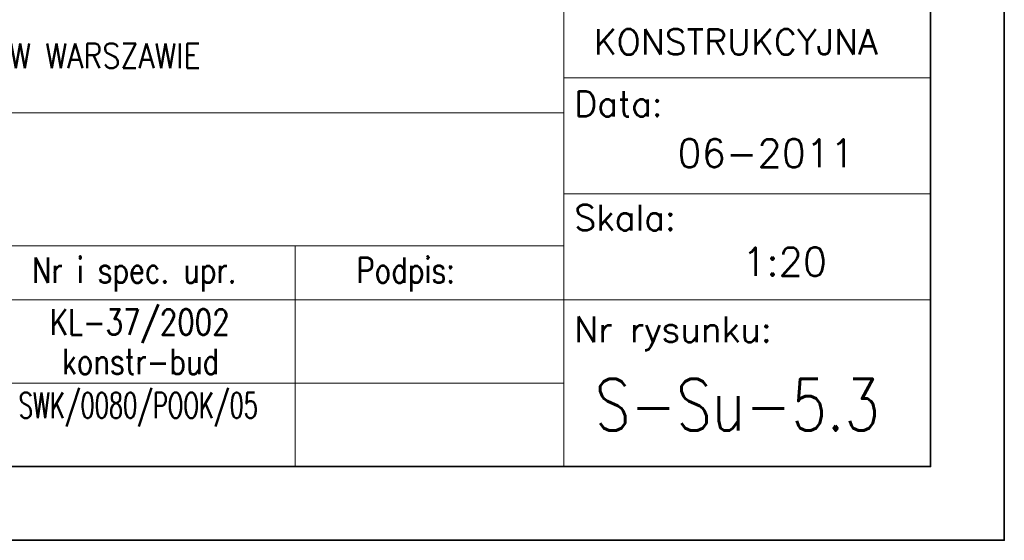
# Model space of a CAD drawing. Header units: millimetres. Extents: x -176817 to 571382, y -58489 to 156123.
# Tile 87 of 256: x -143953 to -142618, y 91103 to 91809. Entities that reach past the tile are written whole.
import ezdxf
from ezdxf.enums import TextEntityAlignment as Align

# ---------------------------------------------------------------- set-up
doc = ezdxf.new("R2010")
doc.units = ezdxf.units.MM
doc.header["$LTSCALE"] = 0.2
for name, color, linetype, lineweight in [('-AAA Kontur', 7, 'Continuous', 35), ('Konstrukcja', 2, 'Continuous', 13), ('Prz', 5, 'Continuous', 13), ('SIATKA', 5, 'Continuous', 13), ('TABELA', 7, 'Continuous', 13)]:
    doc.layers.add(name, color=color, linetype=linetype, lineweight=lineweight)
doc.styles.add('ROMANS', font='romans.shx')

# ---------------------------------------------------------------- blocks, each defined once
blk = doc.blocks.new('A$C72E22663')
at = {"layer": 'Prz'}
blk.add_lwpolyline([(-1140, 0), (0, 0), (0, 459.29), (-1140, 459.29)], close=True, dxfattribs=at)
at = {"layer": 'TABELA', "color": 3}
for p, q in [((-248.8, 459.29), (-248.8, 0)), ((-248.8, 263.88), (0, 263.88)), ((-1140, 240.18), (-248.8, 240.18)), ((-248.8, 185.03), (0, 185.03)), ((-1140, 149.76), (-248.8, 149.76)), ((-430.97, 56.54), (-430.97, 149.76)), ((-1140, 113.08), (-248.8, 113.08)), ((-248.8, 113.08), (0, 113.08)), ((-430.97, 0), (-430.97, 93.22))]:
    blk.add_line(p, q, dxfattribs=at)
at = {"layer": 'TABELA', "color": 2}
blk.add_line((-1140, 56.54), (-248.8, 56.54), dxfattribs=at)
at = {"layer": 'Konstrukcja', "color": 3, "insert": (-1129.09, 287.2), "char_height": 16.8, "width": 819.9123, "attachment_point": 1, "style": 'ROMANS'}
blk.add_mtext('\\pt151.2;{\\W0.9;\\C4;Inwestycja:\\W0.7;  ^I\\W0.85;MUZEUM HISTORII ŻYDÓW POLSKICH W WARSZAWIE }', dxfattribs=at)
at = {"layer": 'TABELA', "color": 2, "style": 'ROMANS'}
blk.add_text('KONSTRUKCYJNA', height=17.28, dxfattribs=at).set_placement((-228.44, 288.21), align=Align.MIDDLE_LEFT)
at = {"layer": 'TABELA', "color": 4, "style": 'ROMANS'}
for s, p in [('Data:', (-241.7, 237.58)), ('Skala:', (-241.7, 160.32)), ('Nr rysunku:', (-241.7, 84.49))]:
    blk.add_text(s, height=17.28, rotation=360, dxfattribs=at).set_placement(p)
for s, width, p in [('Nr i spec. upr.', 0.8, (-609.4, 124.65)), ('Podpis:', 0.8, (-389.52, 124.65)), ('KL-37/2002', 0.8, (-597.45, 89.49)), ('konstr-bud', 0.8, (-589.19, 62.68)), ('SWK/0080/POOK/05', 0.65, (-618.42, 32.95))]:
    blk.add_text(s, height=17.28, rotation=360, dxfattribs=dict(at, width=width)).set_placement(p)

msp = doc.modelspace()

# ---------------------------------------------------------------- linework, layer by layer
at = {"layer": '-AAA Kontur'}
for points in [[(-150757.7464, 91102.5045), (-142617.7464, 91102.5045), (-142617.7464, 96782.5045), (-150757.7464, 96782.5045)], [(-150657.7464, 91202.5045), (-142717.7464, 91202.5045), (-142717.7464, 96682.5045), (-150657.7464, 96682.5045)]]:
    msp.add_lwpolyline(points, close=True, dxfattribs=at)

# ---------------------------------------------------------------- block references
at = {"layer": 'SIATKA', "color": 42, "xscale": 2, "yscale": 2, "zscale": 2}
msp.add_blockref('A$C72E22663', (-142717.7464, 91202.5045), dxfattribs=at)

# ---------------------------------------------------------------- texts
at = {"layer": 'TABELA', "color": 2, "style": 'ROMANS'}
for s, p in [('06-2011', (-143061.2388, 91627.9438)), ('1:20', (-142973.3672, 91480.4994))]:
    msp.add_text(s, height=38.4, dxfattribs=at).set_placement(p, align=Align.MIDDLE_LEFT)
at = {"layer": 'TABELA', "color": 2, "style": 'ROMANS', "width": 0.8}
msp.add_text('S-Su-5.3', height=70, dxfattribs=at).set_placement((-143173.0035, 91286.5005), align=Align.MIDDLE_LEFT)

doc.saveas('drawing.dxf')
